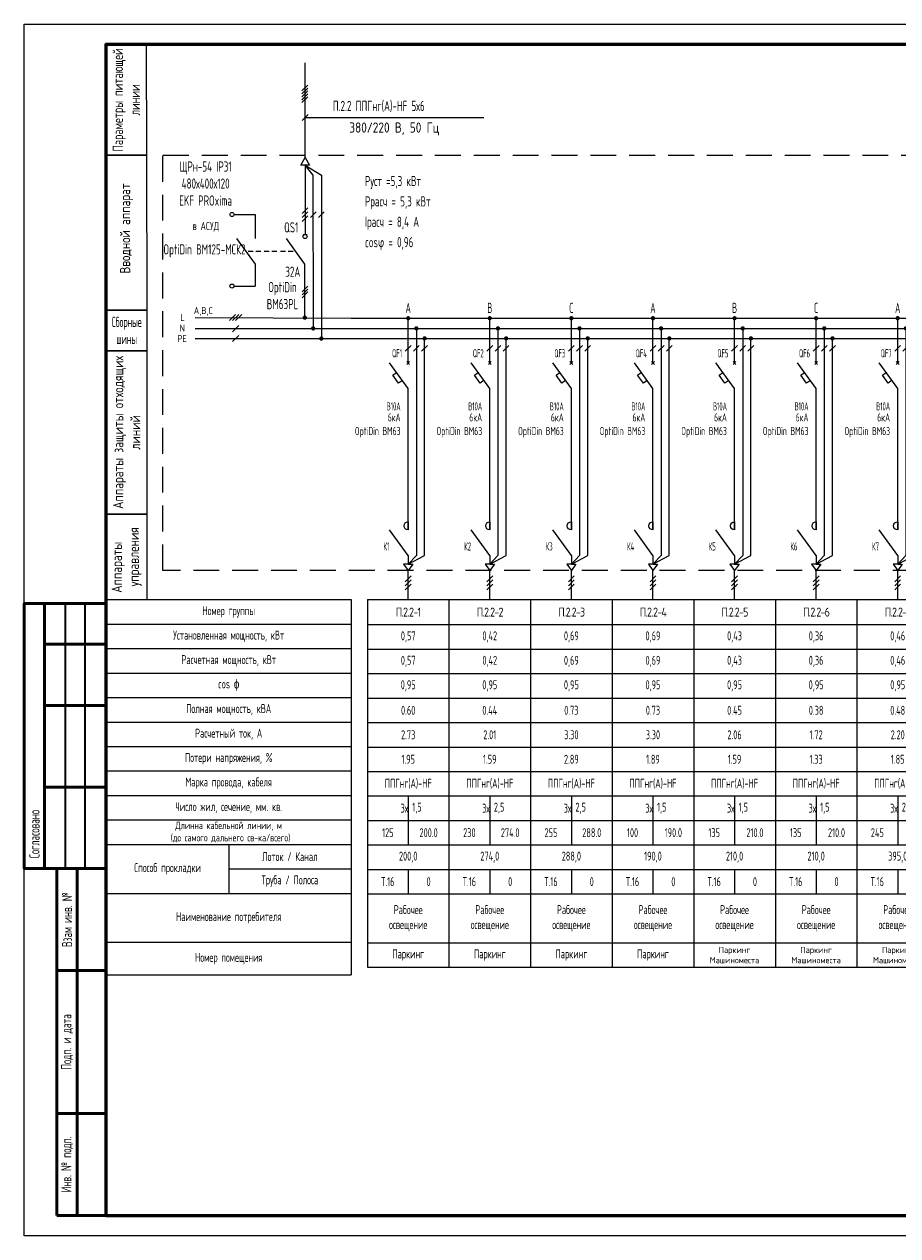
# Model space of a CAD drawing. Header units: millimetres. Extents: x -101899 to 582947, y -77476 to 345289.
# Tile 12 of 100: x 89306 to 110719, y -11013 to 18687. Entities that reach past the tile are written whole.
import ezdxf
from ezdxf.enums import TextEntityAlignment as Align

# ---------------------------------------------------------------- set-up
doc = ezdxf.new("R2010")
doc.units = ezdxf.units.MM
doc.linetypes.add('штриховая2', pattern=[9.525, 6.35, -3.175])
doc.layers.get('Defpoints').update_dxf_attribs({"color": 253})
for name, color, linetype, lineweight in [('текст', 7, 'Continuous', 20), ('ФОРМАТ', 7, 'Continuous', 18), ('ЭО', 1, 'Continuous', 20)]:
    doc.layers.add(name, color=color, linetype=linetype, lineweight=lineweight)
doc.styles.add('$_Electrical_gost', font='cs_gost2304.shx', dxfattribs={"width": 0.8})
doc.styles.add('Electrical_gost', font='cs_gost2304.shx', dxfattribs={"height": 250})
doc.styles.add('ЕСКД', font='cs_gost2304.shx', dxfattribs={"oblique": 15, "height": 2.5})

# ---------------------------------------------------------------- blocks, each defined once
blk = doc.blocks.new('*T54')
at = {"color": 0, "linetype": 'ByBlock', "lineweight": -2, "transparency": 16777216}
for p, q in [((0, 0), (2000, 0)), ((0, 0), (0, -9013)), ((2000, 0), (2000, -9013)), ((0, -613), (2000, -613)), ((0, -1213), (2000, -1213)), ((0, -1813), (2000, -1813)), ((0, -2413), (2000, -2413)), ((0, -3013), (2000, -3013)), ((0, -3613), (2000, -3613)), ((0, -4213), (2000, -4213)), ((0, -4813), (2000, -4813)), ((0, -5413), (2000, -5413)), ((1000, -5413), (1000, -6013)), ((0, -6013), (2000, -6013)), ((0, -6613), (2000, -6613)), ((1000, -6613), (1000, -7213)), ((0, -7213), (2000, -7213)), ((0, -8413), (2000, -8413)), ((0, -9013), (2000, -9013))]:
    blk.add_line(p, q, dxfattribs=at)
at = {"layer": 'Defpoints', "color": 8, "linetype": 'ByBlock', "lineweight": 0, "transparency": 16777216}
blk.add_line((1000, -4813), (1000, -5413), dxfattribs=at)
at = {"color": 0, "transparency": 16777216, "char_height": 220, "style": '$_Electrical_gost'}
for s, insert, width, attachment_point in [('{\\W1;\\T0.75;П.2.2-1}', (1000, -306), 2000, 5), ('0,57', (1000, -913), 1900, 5), ('0,57', (1000, -1513), 1900, 5), ('0,95', (1000, -2113), 1999, 5), ('0.60', (1000, -2713), 1999, 5), ('2.73', (1000, -3313), 1999, 5), ('1.95', (1000, -3913), 1999, 5), ('ППГнг(А)-HF', (1000, -4513), 1900, 5), ('3х', (999, -5113), 998, 6), ('1,5', (1100, -5113), 800, 4), ('125', (500, -5713), 999, 5), ('200.0', (1500, -5713), 999, 5), ('200,0', (1000, -6313), 1999, 5), ('Т.16', (500, -6913), 999, 5), ('0', (1500, -6913), 999, 5), ('Рабочее\\Pосвещение', (1000, -7813), 1900, 5), ('Паркинг', (1000, -8713), 1900, 5)]:
    blk.add_mtext(s, dxfattribs=dict(at, insert=insert, width=width, attachment_point=attachment_point))
blk = doc.blocks.new('*T50')
at = {"color": 0, "linetype": 'ByBlock', "lineweight": -2, "transparency": 16777216}
for p, q in [((0, 0), (2000, 0)), ((0, 0), (0, -9013)), ((2000, 0), (2000, -9013)), ((0, -613), (2000, -613)), ((0, -1213), (2000, -1213)), ((0, -1813), (2000, -1813)), ((0, -2413), (2000, -2413)), ((0, -3013), (2000, -3013)), ((0, -3613), (2000, -3613)), ((0, -4213), (2000, -4213)), ((0, -4813), (2000, -4813)), ((0, -5413), (2000, -5413)), ((1000, -5413), (1000, -6013)), ((0, -6013), (2000, -6013)), ((0, -6613), (2000, -6613)), ((1000, -6613), (1000, -7213)), ((0, -7213), (2000, -7213)), ((0, -8413), (2000, -8413)), ((0, -9013), (2000, -9013))]:
    blk.add_line(p, q, dxfattribs=at)
at = {"layer": 'Defpoints', "color": 8, "linetype": 'ByBlock', "lineweight": 0, "transparency": 16777216}
blk.add_line((1000, -4813), (1000, -5413), dxfattribs=at)
at = {"color": 0, "transparency": 16777216, "char_height": 220, "style": '$_Electrical_gost'}
for s, insert, width, attachment_point in [('{\\W1;\\T0.75;П.2.2-3}', (1000, -306), 2000, 5), ('0,69', (1000, -913), 1900, 5), ('0,69', (1000, -1513), 1900, 5), ('0,95', (1000, -2113), 1999, 5), ('0.73', (1000, -2713), 1999, 5), ('3.30', (1000, -3313), 1999, 5), ('2.89', (1000, -3913), 1999, 5), ('ППГнг(А)-HF', (1000, -4513), 1900, 5), ('3х', (999, -5113), 998, 6), ('2,5', (1100, -5113), 800, 4), ('255', (500, -5713), 999, 5), ('288.0', (1500, -5713), 999, 5), ('288,0', (1000, -6313), 1999, 5), ('Т.16', (500, -6913), 999, 5), ('0', (1500, -6913), 999, 5), ('Рабочее\\Pосвещение', (1000, -7813), 1900, 5), ('Паркинг', (1000, -8713), 1900, 5)]:
    blk.add_mtext(s, dxfattribs=dict(at, insert=insert, width=width, attachment_point=attachment_point))
blk = doc.blocks.new('*T49')
at = {"color": 0, "linetype": 'ByBlock', "lineweight": -2, "transparency": 16777216}
for p, q in [((0, 0), (2000, 0)), ((0, 0), (0, -9013)), ((2000, 0), (2000, -9013)), ((0, -613), (2000, -613)), ((0, -1213), (2000, -1213)), ((0, -1813), (2000, -1813)), ((0, -2413), (2000, -2413)), ((0, -3013), (2000, -3013)), ((0, -3613), (2000, -3613)), ((0, -4213), (2000, -4213)), ((0, -4813), (2000, -4813)), ((0, -5413), (2000, -5413)), ((1000, -5413), (1000, -6013)), ((0, -6013), (2000, -6013)), ((0, -6613), (2000, -6613)), ((1000, -6613), (1000, -7213)), ((0, -7213), (2000, -7213)), ((0, -8413), (2000, -8413)), ((0, -9013), (2000, -9013))]:
    blk.add_line(p, q, dxfattribs=at)
at = {"layer": 'Defpoints', "color": 8, "linetype": 'ByBlock', "lineweight": 0, "transparency": 16777216}
blk.add_line((1000, -4813), (1000, -5413), dxfattribs=at)
at = {"color": 0, "transparency": 16777216, "char_height": 220, "style": '$_Electrical_gost'}
for s, insert, width, attachment_point in [('{\\W1;\\T0.75;П.2.2-4}', (1000, -306), 2000, 5), ('0,69', (1000, -913), 1900, 5), ('0,69', (1000, -1513), 1900, 5), ('0,95', (1000, -2113), 1999, 5), ('0.73', (1000, -2713), 1999, 5), ('3.30', (1000, -3313), 1999, 5), ('1.89', (1000, -3913), 1999, 5), ('ППГнг(А)-HF', (1000, -4513), 1900, 5), ('3х', (999, -5113), 998, 6), ('1,5', (1100, -5113), 800, 4), ('100', (500, -5713), 999, 5), ('190.0', (1500, -5713), 999, 5), ('190,0', (1000, -6313), 1999, 5), ('Т.16', (500, -6913), 999, 5), ('0', (1500, -6913), 999, 5), ('Рабочее\\Pосвещение', (1000, -7813), 1900, 5), ('Паркинг', (1000, -8713), 1900, 5)]:
    blk.add_mtext(s, dxfattribs=dict(at, insert=insert, width=width, attachment_point=attachment_point))
blk = doc.blocks.new('*T51')
at = {"color": 0, "linetype": 'ByBlock', "lineweight": -2, "transparency": 16777216}
for p, q in [((0, 0), (2000, 0)), ((0, 0), (0, -9013)), ((2000, 0), (2000, -9013)), ((0, -613), (2000, -613)), ((0, -1213), (2000, -1213)), ((0, -1813), (2000, -1813)), ((0, -2413), (2000, -2413)), ((0, -3013), (2000, -3013)), ((0, -3613), (2000, -3613)), ((0, -4213), (2000, -4213)), ((0, -4813), (2000, -4813)), ((0, -5413), (2000, -5413)), ((1000, -5413), (1000, -6013)), ((0, -6013), (2000, -6013)), ((0, -6613), (2000, -6613)), ((1000, -6613), (1000, -7213)), ((0, -7213), (2000, -7213)), ((0, -8413), (2000, -8413)), ((0, -9013), (2000, -9013))]:
    blk.add_line(p, q, dxfattribs=at)
at = {"layer": 'Defpoints', "color": 8, "linetype": 'ByBlock', "lineweight": 0, "transparency": 16777216}
blk.add_line((1000, -4813), (1000, -5413), dxfattribs=at)
at = {"color": 0, "transparency": 16777216, "style": '$_Electrical_gost'}
for s, insert, char_height, width, attachment_point in [('{\\W1;\\T0.75;П.2.2-5}', (1000, -306), 220, 2000, 5), ('0,43', (1000, -913), 220, 1900, 5), ('0,43', (1000, -1513), 220, 1900, 5), ('0,95', (1000, -2113), 220, 1999, 5), ('0.45', (1000, -2713), 220, 1999, 5), ('2.06', (1000, -3313), 220, 1999, 5), ('1.59', (1000, -3913), 220, 1999, 5), ('ППГнг(А)-HF', (1000, -4513), 220, 1900, 5), ('3х', (999, -5113), 220, 998, 6), ('1,5', (1100, -5113), 220, 800, 4), ('135', (500, -5713), 220, 999, 5), ('210.0', (1500, -5713), 220, 999, 5), ('210,0', (1000, -6313), 220, 1999, 5), ('Т.16', (500, -6913), 220, 999, 5), ('0', (1500, -6913), 220, 999, 5), ('Рабочее\\Pосвещение', (1000, -7813), 220, 1900, 5), ('{\\W1;Паркинг\\PМашиноместа}', (1000, -8713), 150, 1900, 5)]:
    blk.add_mtext(s, dxfattribs=dict(at, insert=insert, char_height=char_height, width=width, attachment_point=attachment_point))
blk = doc.blocks.new('*T52')
at = {"color": 0, "linetype": 'ByBlock', "lineweight": -2, "transparency": 16777216}
for p, q in [((0, 0), (2000, 0)), ((0, 0), (0, -9013)), ((2000, 0), (2000, -9013)), ((0, -613), (2000, -613)), ((0, -1213), (2000, -1213)), ((0, -1813), (2000, -1813)), ((0, -2413), (2000, -2413)), ((0, -3013), (2000, -3013)), ((0, -3613), (2000, -3613)), ((0, -4213), (2000, -4213)), ((0, -4813), (2000, -4813)), ((0, -5413), (2000, -5413)), ((1000, -5413), (1000, -6013)), ((0, -6013), (2000, -6013)), ((0, -6613), (2000, -6613)), ((1000, -6613), (1000, -7213)), ((0, -7213), (2000, -7213)), ((0, -8413), (2000, -8413)), ((0, -9013), (2000, -9013))]:
    blk.add_line(p, q, dxfattribs=at)
at = {"layer": 'Defpoints', "color": 8, "linetype": 'ByBlock', "lineweight": 0, "transparency": 16777216}
blk.add_line((1000, -4813), (1000, -5413), dxfattribs=at)
at = {"color": 0, "transparency": 16777216, "style": '$_Electrical_gost'}
for s, insert, char_height, width, attachment_point in [('{\\W1;\\T0.75;П.2.2-6}', (1000, -306), 220, 2000, 5), ('0,36', (1000, -913), 220, 1900, 5), ('0,36', (1000, -1513), 220, 1900, 5), ('0,95', (1000, -2113), 220, 1999, 5), ('0.38', (1000, -2713), 220, 1999, 5), ('1.72', (1000, -3313), 220, 1999, 5), ('1.33', (1000, -3913), 220, 1999, 5), ('ППГнг(А)-HF', (1000, -4513), 220, 1900, 5), ('3х', (999, -5113), 220, 998, 6), ('1,5', (1100, -5113), 220, 800, 4), ('135', (500, -5713), 220, 999, 5), ('210.0', (1500, -5713), 220, 999, 5), ('210,0', (1000, -6313), 220, 1999, 5), ('Т.16', (500, -6913), 220, 999, 5), ('0', (1500, -6913), 220, 999, 5), ('Рабочее\\Pосвещение', (1000, -7813), 220, 1900, 5), ('{\\W1;Паркинг\\PМашиноместа}', (1000, -8713), 150, 1900, 5)]:
    blk.add_mtext(s, dxfattribs=dict(at, insert=insert, char_height=char_height, width=width, attachment_point=attachment_point))
blk = doc.blocks.new('*T53')
at = {"color": 0, "linetype": 'ByBlock', "lineweight": -2, "transparency": 16777216}
for p, q in [((0, 0), (2000, 0)), ((0, 0), (0, -9013)), ((2000, 0), (2000, -9013)), ((0, -613), (2000, -613)), ((0, -1213), (2000, -1213)), ((0, -1813), (2000, -1813)), ((0, -2413), (2000, -2413)), ((0, -3013), (2000, -3013)), ((0, -3613), (2000, -3613)), ((0, -4213), (2000, -4213)), ((0, -4813), (2000, -4813)), ((0, -5413), (2000, -5413)), ((1000, -5413), (1000, -6013)), ((0, -6013), (2000, -6013)), ((0, -6613), (2000, -6613)), ((1000, -6613), (1000, -7213)), ((0, -7213), (2000, -7213)), ((0, -8413), (2000, -8413)), ((0, -9013), (2000, -9013))]:
    blk.add_line(p, q, dxfattribs=at)
at = {"layer": 'Defpoints', "color": 8, "linetype": 'ByBlock', "lineweight": 0, "transparency": 16777216}
blk.add_line((1000, -4813), (1000, -5413), dxfattribs=at)
at = {"color": 0, "transparency": 16777216, "style": '$_Electrical_gost'}
for s, insert, char_height, width, attachment_point in [('{\\W1;\\T0.75;П.2.2-7}', (1000, -306), 220, 2000, 5), ('0,46', (1000, -913), 220, 1900, 5), ('0,46', (1000, -1513), 220, 1900, 5), ('0,95', (1000, -2113), 220, 1999, 5), ('0.48', (1000, -2713), 220, 1999, 5), ('2.20', (1000, -3313), 220, 1999, 5), ('1.85', (1000, -3913), 220, 1999, 5), ('ППГнг(А)-HF', (1000, -4513), 220, 1900, 5), ('3х', (999, -5113), 220, 998, 6), ('2,5', (1100, -5113), 220, 800, 4), ('245', (500, -5713), 220, 999, 5), ('395.0', (1500, -5713), 220, 999, 5), ('395,0', (1000, -6313), 220, 1999, 5), ('Т.16', (500, -6913), 220, 999, 5), ('0', (1500, -6913), 220, 999, 5), ('Рабочее\\Pосвещение', (1000, -7813), 220, 1900, 5), ('{\\W1;Паркинг\\PМашиноместа}', (1000, -8713), 150, 1900, 5)]:
    blk.add_mtext(s, dxfattribs=dict(at, insert=insert, char_height=char_height, width=width, attachment_point=attachment_point))
blk = doc.blocks.new('*T47')
at = {"color": 0, "linetype": 'ByBlock', "lineweight": -2, "transparency": 16777216}
for p, q in [((0, 0), (2000, 0)), ((0, 0), (0, -9013)), ((2000, 0), (2000, -9013)), ((0, -613), (2000, -613)), ((0, -1213), (2000, -1213)), ((0, -1813), (2000, -1813)), ((0, -2413), (2000, -2413)), ((0, -3013), (2000, -3013)), ((0, -3613), (2000, -3613)), ((0, -4213), (2000, -4213)), ((0, -4813), (2000, -4813)), ((0, -5413), (2000, -5413)), ((1000, -5413), (1000, -6013)), ((0, -6013), (2000, -6013)), ((0, -6613), (2000, -6613)), ((1000, -6613), (1000, -7213)), ((0, -7213), (2000, -7213)), ((0, -8413), (2000, -8413)), ((0, -9013), (2000, -9013))]:
    blk.add_line(p, q, dxfattribs=at)
at = {"layer": 'Defpoints', "color": 8, "linetype": 'ByBlock', "lineweight": 0, "transparency": 16777216}
blk.add_line((1000, -4813), (1000, -5413), dxfattribs=at)
at = {"color": 0, "transparency": 16777216, "char_height": 220, "style": '$_Electrical_gost'}
for s, insert, width, attachment_point in [('{\\W1;\\T0.75;П.2.2-2}', (1000, -306), 2000, 5), ('0,42', (1000, -913), 1900, 5), ('0,42', (1000, -1513), 1900, 5), ('0,95', (1000, -2113), 1999, 5), ('0.44', (1000, -2713), 1999, 5), ('2.01', (1000, -3313), 1999, 5), ('1.59', (1000, -3913), 1999, 5), ('ППГнг(А)-HF', (1000, -4513), 1900, 5), ('3х', (999, -5113), 998, 6), ('2,5', (1100, -5113), 800, 4), ('230', (500, -5713), 999, 5), ('274.0', (1500, -5713), 999, 5), ('274,0', (1000, -6313), 1999, 5), ('Т.16', (500, -6913), 999, 5), ('0', (1500, -6913), 999, 5), ('Рабочее\\Pосвещение', (1000, -7813), 1900, 5), ('Паркинг', (1000, -8713), 1900, 5)]:
    blk.add_mtext(s, dxfattribs=dict(at, insert=insert, width=width, attachment_point=attachment_point))
blk = doc.blocks.new('*U362')
for points in [[(48.13, 69.13, 1), (49.19, 69.13, 1)], [(50.18, 66.48, 1), (51.24, 66.48, 1)], [(52.18, 63.99, 1), (53.24, 63.99, 1)]]:
    blk.add_hatch(color=256).paths.add_polyline_path(points)
for p, q in [((47.96, 124.69), (49.38, 126.1)), ((47.96, 123.98), (49.38, 125.39)), ((47.96, 123.27), (49.38, 124.69)), ((47.96, 122.56), (49.38, 123.98)), ((47.96, 121.86), (49.38, 123.27)), ((47.99, 117.42), (49.47, 118.91)), ((48.73, 118.16), (92.52, 118.16)), ((50.73, 104.04), (48.73, 106.48)), ((48.73, 106.48), (52.73, 104.04)), ((50.79, 66.47), (50.73, 104.04)), ((52.73, 104.04), (52.71, 63.99)), ((48.03, 94.66), (49.44, 96.08)), ((48.03, 93.66), (49.44, 95.08)), ((50.03, 93.66), (51.44, 95.08)), ((52.03, 93.66), (53.44, 95.08)), ((48.03, 92.66), (49.44, 94.08)), ((48.23, 89.53), (49.23, 89.53)), ((48.69, 82.23), (44.13, 88.52)), ((48.64, 69.03), (48.69, 82.23)), ((47.98, 75.43), (49.39, 76.84)), ((47.98, 74.72), (49.39, 76.14)), ((47.98, 74.01), (49.39, 75.43)), ((30.22, 68.39), (31.7, 69.87)), ((30.96, 68.39), (32.45, 69.87)), ((31.7, 68.39), (33.19, 69.87)), ((30.96, 65.68), (32.45, 67.17)), ((30.96, 63.26), (32.45, 64.75))]:
    blk.add_line(p, q)
at = {"ltscale": 400}
for p, q in [((21.81, 69.13), (60, 68.99)), ((21.81, 66.43), (60, 66.49)), ((21.81, 64.01), (60, 63.99))]:
    blk.add_line(p, q, dxfattribs=at)
for points in [[(9.88, 135.99), (-0.12, 135.99), (-0.06, 108.99), (9.94, 108.99)], [(9.94, 108.99), (-0.06, 108.99), (0, 70.99), (10, 70.99)], [(10, 70.99), (0, 70.99), (0, 60.99), (10, 60.99)], [(10, 60.99), (0, 60.99), (0, 20.99), (10, 20.99)], [(10, 20.99), (0, 20.99), (0, 0), (10, 0)]]:
    blk.add_lwpolyline(points, close=True)
for points in [[(48.73, 108.36), (48.77, 131.6)], [(48.73, 106.48), (48.73, 89.53)]]:
    blk.add_lwpolyline(points)
blk.add_circle((48.73, 89.03), 0.5)
at = {"layer": 'ЭО', "color": 7, "lineweight": 20}
for p, q in [((47.65, 106.48), (48.73, 108.36)), ((48.73, 108.36), (49.82, 106.48)), ((49.82, 106.48), (47.65, 106.48))]:
    blk.add_line(p, q, dxfattribs=at)
at = {"style": 'ЕСКД'}
blk.add_text('380/220 В, 50 Гц', height=2.5, dxfattribs=at).set_placement((81.61, 113.73), align=Align.BOTTOM_RIGHT)
for s, p in [('А,В,С', (21.43, 70)), ('L', (18.15, 68.31)), ('N', (17.97, 65.71)), ('РЕ', (17.41, 63.13))]:
    blk.add_text(s, height=1.71, dxfattribs=at).set_placement(p)
at = {"char_height": 2.5, "attachment_point": 5, "rotation": 90, "style": 'Electrical_gost'}
for s, insert, width in [('{\\W0.9;Параметры питающей линии}', (4.91, 122.49), 27.0004), ('Вводной аппарат', (4.94, 90.99), 40.0004), ('Аппараты защиты отходящих линий', (5, 40.99), 40), ('Аппараты     управления', (5, 10.49), 20.9858)]:
    blk.add_mtext(s, dxfattribs=dict(at, insert=insert, width=width))
at = {"insert": (5, 65.99), "char_height": 2.5, "width": 10, "attachment_point": 5, "style": 'Electrical_gost'}
blk.add_mtext('{\\W0.6;Сборные шины}', dxfattribs=at)
at = {"style": 'Electrical_gost', "width": 0.8, "flags": 8}
for tag, p in [('ПАРАМЕТРЫ_ПИТАЮЩЕГО_КАБЕЛЯ', (55.52, 119.03)), ('УСТАНОВЛЕННАЯ_МОЩНОСТЬ', (63.39, 100.63)), ('НАИМЕНОВАНИЕ_ЩИТА', (18.8, 100)), ('IP_ЩИТА', (18.8, 95)), ('РАСЧЕТНАЯ_МОЩНОСТЬ', (63.39, 95.63)), ('РАСЧЕТНЫЙ_ТОК', (63.39, 90.63)), ('COSΦ', (63.39, 85.63))]:
    blk.add_attdef(tag, text='', height=2.5, dxfattribs=at).set_placement(p, align=Align.BOTTOM_LEFT)
for tag, p in [('QS', (46.87, 91.89)), ('QS_ТОК', (46.82, 79.77)), ('QS_МАРКА', (46.82, 73.77))]:
    blk.add_attdef(tag, text='', height=2.5, dxfattribs=at).set_placement(p, align=Align.MIDDLE_RIGHT)
blk = doc.blocks.new('*T218')
at = {"color": 0, "linetype": 'ByBlock', "lineweight": -2, "transparency": 16777216}
for p, q in [((0, 0), (6000, 0)), ((0, 0), (0, -9200)), ((6000, 0), (6000, -9200)), ((0, -600), (6000, -600)), ((0, -1200), (6000, -1200)), ((0, -1800), (6000, -1800)), ((0, -2400), (6000, -2400)), ((0, -3000), (6000, -3000)), ((0, -3600), (6000, -3600)), ((0, -4200), (6000, -4200)), ((0, -4800), (6000, -4800)), ((0, -5400), (6000, -5400)), ((0, -6000), (6000, -6000)), ((3000, -6000), (3000, -7200)), ((3000, -6600), (6000, -6600)), ((0, -7200), (6000, -7200)), ((0, -8400), (6000, -8400)), ((0, -9200), (6000, -9200))]:
    blk.add_line(p, q, dxfattribs=at)
at = {"color": 0, "transparency": 16777216, "attachment_point": 5, "style": '$_Electrical_gost'}
for s, insert, char_height, width in [('Номер группы', (3000, -300), 220, 6000), ('Установленная мощность, кВт', (3000, -900), 220, 5900), ('Расчетная мощность, кВт', (3000, -1500), 220, 5900), ('cos {\\fISOCPEUR|b0|i0|c204|p34;ɸ}', (3000, -2100), 220, 5900), ('Полная мощность, кВА', (3000, -2700), 220, 5900), ('Расчетный ток, А', (3000, -3300), 220, 5900), ('Потери напряжения, %', (3000, -3900), 220, 5900), ('Марка провода, кабеля', (3000, -4500), 220, 5900), ('Число жил, сечение, мм. кв.', (3000, -5100), 220, 5900), ('Длинна кабельной линии, м\\P (до самого дальнего св-ка/всего)', (3000, -5700), 180, 5900), ('Лоток / Канал', (4500, -6300), 220, 2900), ('Способ прокладки', (1500, -6600), 220, 2900), ('Труба / Полоса', (4500, -6900), 220, 2900), ('Наименование потребителя', (3000, -7800), 220, 5900), ('Номер помещения', (3000, -8800), 220, 5900)]:
    blk.add_mtext(s, dxfattribs=dict(at, insert=insert, char_height=char_height, width=width))
blk = doc.blocks.new('*U46')
at = {"layer": 'ФОРМАТ', "lineweight": 50}
for p, q in [((5, 155), (5, 90)), ((5, 145), (20, 145)), ((5, 130), (20, 130)), ((5, 110), (20, 110)), ((8, 65), (8, 90)), ((13, 5), (13, 90)), ((8, 30), (8, 65)), ((8, 65), (20, 65)), ((8, 5), (8, 30)), ((8, 30), (20, 30)), ((20, 5), (8, 5))]:
    blk.add_line(p, q, dxfattribs=at)
at = {"layer": 'ФОРМАТ', "lineweight": 35}
for p, q in [((10, 155), (10, 90)), ((14.84, 155), (14.84, 90)), ((8, 90), (20, 90)), ((8, 90), (20, 90))]:
    blk.add_line(p, q, dxfattribs=at)
at = {"layer": 'ФОРМАТ'}
blk.add_lwpolyline([(0, 297), (840, 297), (840, 0), (0, 0)], close=True, dxfattribs=at)
at = {"layer": 'ФОРМАТ', "lineweight": 53}
blk.add_lwpolyline([(20, 5), (835, 5), (835, 292), (20, 292)], close=True, dxfattribs=at)
at = {"layer": 'ФОРМАТ', "lineweight": 50}
blk.add_lwpolyline([(20, 90), (0, 90), (0, 155), (20, 155)], dxfattribs=at)
at = {"layer": 'ФОРМАТ', "lineweight": 15, "char_height": 2.5, "rotation": 90, "style": '$_Electrical_gost'}
for s, insert, width, attachment_point in [('\\pxl1,t1;Согласовано', (2.5, 90), 65, 4), ('Взам инв. №', (10.5, 77.5), 25, 5), ('Подп. и дата', (10.5, 47.5), 35, 5), ('Инв. № подп.', (10.5, 17.5), 25, 5)]:
    blk.add_mtext(s, dxfattribs=dict(at, insert=insert, width=width, attachment_point=attachment_point))
blk = doc.blocks.new('*U355')
for points in [[(13.47, 68.99, 1), (14.53, 68.99, 1)], [(15.47, 66.49, 1), (16.53, 66.49, 1)], [(17.49, 64.04, 1), (18.55, 64.04, 1)]]:
    blk.add_hatch(color=256).paths.add_polyline_path(points)
at = {"ltscale": 400}
for p, q in [((0, 68.99), (20, 68.99)), ((0, 66.49), (20, 66.49)), ((0, 63.99), (20, 63.99))]:
    blk.add_line(p, q, dxfattribs=at)
for p, q in [((13.65, 57.67), (14.35, 58.38)), ((13.65, 58.38), (14.35, 57.67)), ((14, 31), (14, 38.3)), ((14, 17.1), (14, 31)), ((14, 10.8), (9.45, 17.08)), ((14, 0), (14, 7.11))]:
    blk.add_line(p, q)
for points in [[(14, 58.03), (14, 68.99)], [(16, 66.49), (16, 10.81), (14, 8.7), (18, 10.81), (18, 63.99)], [(13.29, 60.87), (14.71, 62.28)], [(15.29, 60.87), (16.71, 62.28)], [(17.29, 60.87), (18.71, 62.28)], [(14, 38.3), (14, 51.74), (9.45, 58.03)], [(12.58, 53.71), (11.65, 53.04), (10.24, 55.02), (11.15, 55.68)], [(14, 10.8), (14, 8.7)], [(14, 8.7), (12.87, 8.7), (14, 7.11)], [(14, 8.7), (15.13, 8.7), (14, 7.11)], [(13.29, 4.4), (14.71, 5.82)], [(13.29, 3.4), (14.71, 4.82)], [(13.29, 2.4), (14.71, 3.82)]]:
    blk.add_lwpolyline(points)
blk.add_lwpolyline([(14, 17.1, -0.998818), (14, 19.09), (14, 17.1)], format="xyb")
at = {"style": 'Electrical_gost', "width": 0.6, "flags": 8}
blk.add_attdef('ФАЗА', text='', height=2.5, dxfattribs=at).set_placement((14, 69.51), align=Align.BOTTOM_CENTER)
for tag, p in [('QF', (12.5, 60.39)), ('ХАРАКТЕРИСТИКА_И_ТОК', (12.14, 47.37)), ('ОТКЛЮЧАЮЩАЯ_СПОСОБНОСТЬ', (12.14, 43.87)), ('МАРКА', (12.14, 40.37)), ('НОМ_КОНТАКТОРА', (9.41, 13.04))]:
    blk.add_attdef(tag, text='', height=2, dxfattribs=at).set_placement(p, align=Align.MIDDLE_RIGHT)

msp = doc.modelspace()

# ---------------------------------------------------------------- linework, layer by layer
at = {"linetype": 'штриховая2', "ltscale": 100}
msp.add_lwpolyline([(92707.1, 15480.3), (154094.6, 15480.3), (154094.6, 5299.5), (92707.1, 5299.5)], close=True, dxfattribs=at)
for points in [[(94446.9, 14024.9), (94967.5, 14024.9)], [(94967.5, 14024.9), (94969, 13433.3)], [(94513.4, 13433.3), (94968.7, 12804.6), (94968.7, 12269.1)], [(94915.7, 13118.9), (94792.5, 13118.9)], [(95102.4, 13118.9), (94979.2, 13118.9)], [(95310.4, 13118.9), (95187.1, 13118.9)], [(95497.1, 13118.9), (95373.8, 13118.9)], [(95714.5, 13118.9), (95591.2, 13118.9)], [(95901.2, 13118.9), (95777.9, 13118.9)], [(94446.6, 12269.1), (94968.7, 12269.1)]]:
    msp.add_lwpolyline(points)
for centre in [(94397.1, 14022.1), (94396.8, 12269.1)]:
    msp.add_circle(centre, 49.8)
at = {"layer": 'ЭО', "color": 7, "lineweight": 20}
for p, q in [((96082.9, 15229.8), (96191.2, 15417.5)), ((96299.6, 15229.8), (96082.9, 15229.8)), ((96191.2, 15417.5), (96299.6, 15229.8))]:
    msp.add_line(p, q, dxfattribs=at)

# ---------------------------------------------------------------- block references
at = {"xscale": 100, "yscale": 100, "zscale": 100}
msp.add_blockref('*U46', (89305.9, -11012.8), dxfattribs=at)
ref = msp.add_blockref('*U362', (91318, 4581.7), dxfattribs=dict(xscale=100, yscale=100, zscale=100))
ref.add_attrib('УСТАНОВЛЕННАЯ_МОЩНОСТЬ', 'Руст =5,3 кВт', dxfattribs={"height": 250, "style": 'Electrical_gost', "width": 0.8}).set_placement((97656.8, 14644.5), align=Align.BOTTOM_LEFT)
ref.add_attrib('РАСЧЕТНАЯ_МОЩНОСТЬ', 'Ррасч = 5,3 кВт', dxfattribs={"height": 250, "style": 'Electrical_gost', "width": 0.8}).set_placement((97656.8, 14144.5), align=Align.BOTTOM_LEFT)
ref.add_attrib('РАСЧЕТНЫЙ_ТОК', 'Iрасч = 8,4 А', dxfattribs={"height": 250, "style": 'Electrical_gost', "width": 0.8}).set_placement((97656.8, 13644.5), align=Align.BOTTOM_LEFT)
ref.add_attrib('COSΦ', 'cosφ = 0,96', dxfattribs={"height": 250, "style": 'Electrical_gost', "width": 0.8}).set_placement((97656.8, 13144.5), align=Align.BOTTOM_LEFT)
ref.add_attrib('ПАРАМЕТРЫ_ПИТАЮЩЕГО_КАБЕЛЯ', 'П.2.2 ППГнг(А)-HF 5х6', dxfattribs={"height": 250, "style": 'Electrical_gost', "width": 0.8}).set_placement((96870.2, 16484.9), align=Align.BOTTOM_LEFT)
ref = msp.add_blockref('*U355', (97318.1, 4581.7), dxfattribs=dict(xscale=100, yscale=100, zscale=100))
ref.add_attrib('QF', 'QF1', dxfattribs={"height": 200, "style": 'Electrical_gost', "width": 0.6}).set_placement((98568.4, 10621.1), align=Align.MIDDLE_RIGHT)
ref.add_attrib('ХАРАКТЕРИСТИКА_И_ТОК', 'В10А', dxfattribs={"height": 200, "style": 'Electrical_gost', "width": 0.6}).set_placement((98531.6, 9318.7), align=Align.MIDDLE_RIGHT)
ref.add_attrib('НОМ_КОНТАКТОРА', 'К1', dxfattribs={"height": 200, "style": 'Electrical_gost', "width": 0.6}).set_placement((98259.1, 5885.5), align=Align.MIDDLE_RIGHT)
ref.add_attrib('ФАЗА', 'А', dxfattribs={"height": 250, "style": 'Electrical_gost', "width": 0.6}).set_placement((98718.1, 11532.7), align=Align.BOTTOM_CENTER)
ref = msp.add_blockref('*U355', (99318.2, 4581.7), dxfattribs=dict(xscale=100, yscale=100, zscale=100))
ref.add_attrib('QF', 'QF2', dxfattribs={"height": 200, "style": 'Electrical_gost', "width": 0.6}).set_placement((100568.5, 10621.1), align=Align.MIDDLE_RIGHT)
ref.add_attrib('ХАРАКТЕРИСТИКА_И_ТОК', 'В10А', dxfattribs={"height": 200, "style": 'Electrical_gost', "width": 0.6}).set_placement((100531.7, 9318.7), align=Align.MIDDLE_RIGHT)
ref.add_attrib('НОМ_КОНТАКТОРА', 'К2', dxfattribs={"height": 200, "style": 'Electrical_gost', "width": 0.6}).set_placement((100259.2, 5885.5), align=Align.MIDDLE_RIGHT)
ref.add_attrib('ФАЗА', 'В', dxfattribs={"height": 250, "style": 'Electrical_gost', "width": 0.6}).set_placement((100718.2, 11532.7), align=Align.BOTTOM_CENTER)
ref = msp.add_blockref('*U355', (101318.3, 4581.7), dxfattribs=dict(xscale=100, yscale=100, zscale=100))
ref.add_attrib('QF', 'QF3', dxfattribs={"height": 200, "style": 'Electrical_gost', "width": 0.6}).set_placement((102568.6, 10621.1), align=Align.MIDDLE_RIGHT)
ref.add_attrib('ХАРАКТЕРИСТИКА_И_ТОК', 'В10А', dxfattribs={"height": 200, "style": 'Electrical_gost', "width": 0.6}).set_placement((102531.8, 9318.7), align=Align.MIDDLE_RIGHT)
ref.add_attrib('НОМ_КОНТАКТОРА', 'К3', dxfattribs={"height": 200, "style": 'Electrical_gost', "width": 0.6}).set_placement((102259.3, 5885.5), align=Align.MIDDLE_RIGHT)
ref.add_attrib('ФАЗА', 'С', dxfattribs={"height": 250, "style": 'Electrical_gost', "width": 0.6}).set_placement((102718.3, 11532.7), align=Align.BOTTOM_CENTER)
ref = msp.add_blockref('*U355', (103318.1, 4581.7), dxfattribs=dict(xscale=100, yscale=100, zscale=100))
ref.add_attrib('QF', 'QF4', dxfattribs={"height": 200, "style": 'Electrical_gost', "width": 0.6}).set_placement((104568.4, 10621.1), align=Align.MIDDLE_RIGHT)
ref.add_attrib('ХАРАКТЕРИСТИКА_И_ТОК', 'В10А', dxfattribs={"height": 200, "style": 'Electrical_gost', "width": 0.6}).set_placement((104531.6, 9318.7), align=Align.MIDDLE_RIGHT)
ref.add_attrib('НОМ_КОНТАКТОРА', 'К4', dxfattribs={"height": 200, "style": 'Electrical_gost', "width": 0.6}).set_placement((104259.1, 5885.5), align=Align.MIDDLE_RIGHT)
ref.add_attrib('ФАЗА', 'А', dxfattribs={"height": 250, "style": 'Electrical_gost', "width": 0.6}).set_placement((104718.1, 11532.7), align=Align.BOTTOM_CENTER)
ref = msp.add_blockref('*U355', (105318.2, 4581.7), dxfattribs=dict(xscale=100, yscale=100, zscale=100))
ref.add_attrib('QF', 'QF5', dxfattribs={"height": 200, "style": 'Electrical_gost', "width": 0.6}).set_placement((106568.5, 10621.1), align=Align.MIDDLE_RIGHT)
ref.add_attrib('ХАРАКТЕРИСТИКА_И_ТОК', 'В10А', dxfattribs={"height": 200, "style": 'Electrical_gost', "width": 0.6}).set_placement((106531.7, 9318.7), align=Align.MIDDLE_RIGHT)
ref.add_attrib('НОМ_КОНТАКТОРА', 'К5', dxfattribs={"height": 200, "style": 'Electrical_gost', "width": 0.6}).set_placement((106259.2, 5885.5), align=Align.MIDDLE_RIGHT)
ref.add_attrib('ФАЗА', 'В', dxfattribs={"height": 250, "style": 'Electrical_gost', "width": 0.6}).set_placement((106718.2, 11532.7), align=Align.BOTTOM_CENTER)
ref = msp.add_blockref('*U355', (107318.3, 4581.7), dxfattribs=dict(xscale=100, yscale=100, zscale=100))
ref.add_attrib('QF', 'QF6', dxfattribs={"height": 200, "style": 'Electrical_gost', "width": 0.6}).set_placement((108568.6, 10621.1), align=Align.MIDDLE_RIGHT)
ref.add_attrib('ХАРАКТЕРИСТИКА_И_ТОК', 'В10А', dxfattribs={"height": 200, "style": 'Electrical_gost', "width": 0.6}).set_placement((108531.8, 9318.7), align=Align.MIDDLE_RIGHT)
ref.add_attrib('НОМ_КОНТАКТОРА', 'К6', dxfattribs={"height": 200, "style": 'Electrical_gost', "width": 0.6}).set_placement((108259.3, 5885.5), align=Align.MIDDLE_RIGHT)
ref.add_attrib('ФАЗА', 'С', dxfattribs={"height": 250, "style": 'Electrical_gost', "width": 0.6}).set_placement((108718.3, 11532.7), align=Align.BOTTOM_CENTER)
ref = msp.add_blockref('*U355', (109318.1, 4581.7), dxfattribs=dict(xscale=100, yscale=100, zscale=100))
ref.add_attrib('QF', 'QF7', dxfattribs={"height": 200, "style": 'Electrical_gost', "width": 0.6}).set_placement((110568.4, 10621.1), align=Align.MIDDLE_RIGHT)
ref.add_attrib('ХАРАКТЕРИСТИКА_И_ТОК', 'В10А', dxfattribs={"height": 200, "style": 'Electrical_gost', "width": 0.6}).set_placement((110531.6, 9318.7), align=Align.MIDDLE_RIGHT)
ref.add_attrib('НОМ_КОНТАКТОРА', 'К7', dxfattribs={"height": 200, "style": 'Electrical_gost', "width": 0.6}).set_placement((110259.1, 5885.5), align=Align.MIDDLE_RIGHT)
ref.add_attrib('ФАЗА', 'А', dxfattribs={"height": 250, "style": 'Electrical_gost', "width": 0.6}).set_placement((110718.1, 11532.7), align=Align.BOTTOM_CENTER)
for name, p in [('*T218', (91318, 4581.7)), ('*T54', (97718.1, 4581.7)), ('*T47', (99718.2, 4581.7)), ('*T50', (101718.1, 4581.7)), ('*T49', (103718.1, 4581.7)), ('*T51', (105718.1, 4581.7)), ('*T52', (107718.1, 4581.7)), ('*T53', (109718.1, 4581.7))]:
    msp.add_blockref(name, p)

# ---------------------------------------------------------------- texts
at = {"layer": 'текст'}
for s, insert, char_height, width, attachment_point, style in [('ЩРн-54 IP31\\P480х400х120\\PEKF PROxima', (93752.5, 14781.6), 250, 1618.218, 5, '$_Electrical_gost'), ('{\\W0.8;в АСУД}', (93756.2, 13720.7), 200, 813.893, 5, 'Electrical_gost'), ('QS1', (95850.9, 13707.1), 250, 588.052, 5, '$_Electrical_gost'), ('OptiDin BM125-МСК2', (93725.5, 13130.7), 250, 2299.252, 5, '$_Electrical_gost'), ('32А', (95889.2, 12619.7), 250, 588.052, 5, '$_Electrical_gost'), ('OptiDin \\PBM63РL', (95637.3, 12035), 250, 992.571, 5, '$_Electrical_gost'), ('{\\W0.7;6кА\\POptiDin ВМ63}', (98530.6, 8851.9), 200, 1122.58, 6, '$_Electrical_gost'), ('{\\W0.7;6кА\\POptiDin ВМ63}', (100530.7, 8851.9), 200, 1122.58, 6, '$_Electrical_gost'), ('{\\W0.7;6кА\\POptiDin ВМ63}', (102530.8, 8851.9), 200, 1122.58, 6, '$_Electrical_gost'), ('{\\W0.7;6кА\\POptiDin ВМ63}', (104530.6, 8851.9), 200, 1122.58, 6, '$_Electrical_gost'), ('{\\W0.7;6кА\\POptiDin ВМ63}', (106530.7, 8851.9), 200, 1122.58, 6, '$_Electrical_gost'), ('{\\W0.7;6кА\\POptiDin ВМ63}', (108530.8, 8851.9), 200, 1122.58, 6, '$_Electrical_gost'), ('{\\W0.7;6кА\\POptiDin ВМ63}', (110530.6, 8851.9), 200, 1122.58, 6, '$_Electrical_gost')]:
    msp.add_mtext(s, dxfattribs=dict(at, insert=insert, char_height=char_height, width=width, attachment_point=attachment_point, style=style))

doc.saveas('drawing.dxf')
